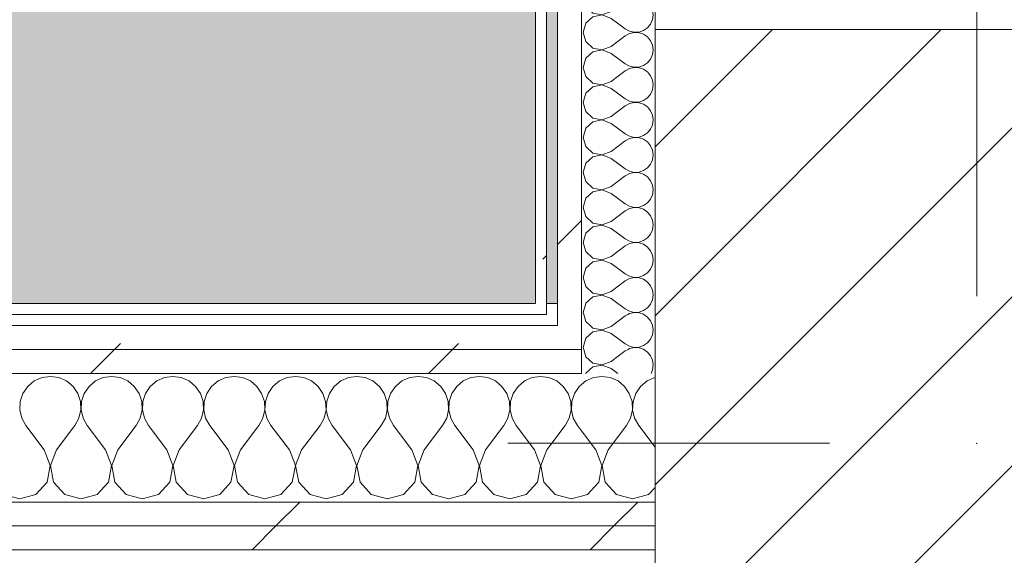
# Model space of a CAD drawing. Header units: millimetres. Extents: x -30280 to 19093, y -19284 to 4746.
# Tile 200 of 256: x 83 to 619, y -17075 to -16784. Entities that reach past the tile are written whole.
import ezdxf

# ---------------------------------------------------------------- set-up
doc = ezdxf.new("R2010")
doc.units = ezdxf.units.MM
doc.header["$MEASUREMENT"] = 0
doc.linetypes.add('Wipeout_Contour', pattern=[1000, 0, -1000])
for name, color, linetype in [('10_ESTR_Pilars', 7, 'Continuous'), ('Nuevo_07_CR_Cel Ras pladur', 7, 'Continuous'), ('Nuevo_08_E_Envans secs', 7, 'Continuous')]:
    doc.layers.add(name, color=color, linetype=linetype)
for name, color, linetype, lineweight in [('10_ESTR_Pilars_Pluma_Nº__20', 1, 'Continuous', 5), ('10_ESTR_Pilars_Pluma_Nº__28', 7, 'Continuous', 20), ('10_ESTR_Pilars_Pluma_Nº__42', 8, 'Continuous', 25), ('Nuevo_08_E_Envans secs_Pluma_Nº__1', 7, 'Continuous', 5)]:
    doc.layers.add(name, color=color, linetype=linetype, lineweight=lineweight)
for name, color, linetype, lineweight, true_color in [('Nuevo_07_CR_Cel Ras pladur_Pluma_Nº__102', 7, 'Continuous', 5, 0xcccccc), ('Nuevo_08_E_Envans secs_Pluma_Nº__102', 7, 'Continuous', 5, 0xcccccc), ('Nuevo_08_E_Envans secs_Pluma_Nº__171', 171, 'Continuous', 13, 0xaaaaff), ('Nuevo_08_E_Envans secs_Pluma_Nº__177', 7, 'Continuous', 15, 0xf7e046)]:
    doc.layers.add(name, color=color, linetype=linetype, lineweight=lineweight, true_color=true_color)
pattern_1 = [(45, (0, 0), (-183.8478, 183.8478), [195, -65]), (45, (7e-14, 183.85), (-183.8478, 183.8478), [195, -65])]

# ---------------------------------------------------------------- blocks, each defined once
blk = doc.blocks.new('Forjado_1_1', base_point=(-28050.85, 1700.85))
at = {"layer": 'Nuevo_07_CR_Cel Ras pladur_Pluma_Nº__102', "linetype": 'Continuous', "lineweight": 0, "true_color": 0x333333}
h = blk.add_hatch(color=250, dxfattribs=at)
h.paths.add_polyline_path([(-28050.85, 1700.85), (-1702.11, 1700.85), (-1556.11, 1700.85), (-1556.11, -1703.98), (-1619.11, -1703.98), (-1619.11, -6940.7), (-1544.11, -6940.7), (-1544.11, -7505.7), (-1616.26, -7505.7), (-1616.05, -11923.98), (-1552.9, -11923.98), (-1552.9, -12503.98), (-2036.11, -12503.98), (-2036.11, -12340.7), (-6985.39, -12340.7), (-6985.39, -12549.28), (-7491.4, -12549.28), (-7491.4, -12393.7), (-10655.85, -12393.7), (-10657.1, -13685.07), (-1603.63, -13694.56), (-1609.23, -16937.98), (375.89, -16937.98), (375.89, -16738.98), (1128.89, -16738.98), (1128.89, -17066.98), (2622.91, -17066.98), (5778.89, -17066.98), (5778.89, -16738.98), (6378.89, -16738.98), (6378.89, -12488.98), (5778.89, -12488.98), (5763.89, -12069.98), (3832.9, -12069.98), (2768.91, -12069.98), (2768.91, -12619.14), (2622.91, -12619.14), (2622.91, -12069.98), (843.89, -12069.98), (843.89, -12503.98), (363.89, -12503.98), (363.89, -11923.98), (6641.89, -11923.98), (6627.87, -9203.97), (6003.89, -9207.42), (6010.89, -7490.7), (5790.89, -7490.7), (5790.89, -6940.7), (6010.89, -6940.7), (6010.89, -1710.7), (5770.89, -1710.7), (5770.89, 3861.73), (-28038.85, 3861.73)])
h.paths.add_polyline_path([(7.39, -9099.15), (-1192.61, -9099.15), (-1192.61, 1700.85), (7.39, 1700.85)], flags=0)
h.paths.add_polyline_path([(-1181.11, -11348.2), (-1181.11, -9848.2), (5718.89, -9848.2), (5718.89, -11348.2)], flags=0)
h.paths.add_polyline_path([(38, -16371.48), (-1162, -16371.48), (-1162, -12771.48), (38, -12771.48)], flags=0)
h.paths.add_polyline_path([(2309.36, -16371.48), (1109.36, -16371.48), (1109.36, -12771.48), (2309.36, -12771.48)], flags=0)
h.paths.add_polyline_path([(2226.83, -8799.15), (2226.83, 1400.85), (3726.83, 1400.85), (3726.83, -8799.15)], flags=0)
h.paths.add_polyline_path([(3832.9, -12471.48), (5032.9, -12471.48), (5032.9, -16671.48), (3832.9, -16671.48)], flags=0)
at = {"layer": 'Nuevo_07_CR_Cel Ras pladur_Pluma_Nº__102', "color": 254, "linetype": 'Continuous', "lineweight": 5, "true_color": 0xcccccc, "flags": 128}
blk.add_lwpolyline([(1128.89, -16738.98), (375.89, -16738.98), (375.89, -16937.98), (-1609.23, -16937.98), (-1603.63, -13694.56), (-10657.1, -13685.07), (-10655.85, -12393.7), (-7491.4, -12393.7), (-7491.4, -12549.28), (-6985.39, -12549.28), (-6985.39, -12340.7), (-2036.11, -12340.7), (-2036.11, -12503.98), (-1552.9, -12503.98), (-1552.9, -11923.98), (-1616.05, -11923.98), (-1616.26, -7505.7)], dxfattribs=at)
blk = doc.blocks.new('*X633')
at = {"layer": 'Nuevo_08_E_Envans secs_Pluma_Nº__102', "color": 254, "linetype": 'Continuous', "lineweight": 5, "true_color": 0xcccccc}
for p, q in [((390.15, -16962.98), (391.27, -16966.91)), ((391.27, -16966.91), (395.11, -16970.42)), ((405.08, -16969.52), (412.7, -16963.81)), ((414.21, -16962.98), (412.7, -16963.81)), ((424.84, -16964.4), (422.77, -16962.98)), ((426.52, -16966.42), (424.84, -16964.4)), ((427.58, -16968.83), (426.52, -16966.42)), ((395.11, -16972.43), (391.27, -16975.95)), ((395.11, -16970.42), (400.22, -16971.39)), ((400.22, -16971.47), (395.11, -16972.43)), ((400.22, -16971.39), (405.08, -16969.52)), ((405.08, -16973.33), (400.22, -16971.47)), ((427.94, -16971.43), (427.58, -16968.83)), ((427.58, -16974.03), (427.94, -16971.43)), ((391.27, -16975.95), (391.26, -16975.98)), ((405.08, -16973.33), (408.6, -16975.98)), ((426.72, -16975.98), (427.58, -16974.03))]:
    blk.add_line(p, q, dxfattribs=at)
blk = doc.blocks.new('*X634')
at = {"layer": 'Nuevo_08_E_Envans secs_Pluma_Nº__102', "color": 254, "linetype": 'Continuous', "lineweight": 5, "true_color": 0xcccccc}
for p, q in [((393.58, -16949.98), (395.11, -16951.38)), ((395.11, -16951.38), (400.22, -16952.34)), ((400.22, -16952.34), (405.08, -16950.48)), ((405.08, -16950.48), (405.75, -16949.98)), ((427.94, -16952.38), (427.6, -16949.98)), ((395.11, -16953.39), (391.27, -16956.9)), ((400.22, -16952.42), (395.11, -16953.39)), ((405.08, -16954.29), (400.22, -16952.42)), ((405.08, -16954.29), (412.7, -16960)), ((426.52, -16957.39), (427.58, -16954.98)), ((427.58, -16954.98), (427.94, -16952.38)), ((391.27, -16956.9), (389.84, -16961.9)), ((389.84, -16961.9), (390.15, -16962.98)), ((412.7, -16960), (415, -16961.27)), ((415, -16961.27), (417.56, -16961.87)), ((417.56, -16961.94), (415, -16962.54)), ((417.56, -16961.87), (420.18, -16961.74)), ((420.18, -16962.07), (417.56, -16961.94)), ((420.18, -16961.74), (422.67, -16960.9)), ((422.67, -16962.91), (420.18, -16962.07)), ((422.67, -16960.9), (424.84, -16959.41)), ((424.84, -16959.41), (426.52, -16957.39)), ((415, -16962.54), (414.21, -16962.98)), ((422.77, -16962.98), (422.67, -16962.91))]:
    blk.add_line(p, q, dxfattribs=at)
blk = doc.blocks.new('*X635')
at = {"layer": 'Nuevo_08_E_Envans secs_Pluma_Nº__102', "color": 254, "linetype": 'Continuous', "lineweight": 5, "true_color": 0xcccccc}
for p, q in [((390.16, -16943.98), (391.27, -16947.86)), ((405.75, -16949.98), (412.7, -16944.76)), ((414.12, -16943.98), (412.7, -16944.76)), ((424.84, -16945.35), (422.84, -16943.98)), ((426.52, -16947.37), (424.84, -16945.35)), ((391.27, -16947.86), (393.58, -16949.98)), ((427.58, -16949.78), (426.52, -16947.37)), ((427.6, -16949.98), (427.58, -16949.78))]:
    blk.add_line(p, q, dxfattribs=at)
blk = doc.blocks.new('*X636')
at = {"layer": 'Nuevo_08_E_Envans secs_Pluma_Nº__102', "color": 254, "linetype": 'Continuous', "lineweight": 5, "true_color": 0xcccccc}
for p, q in [((391.23, -16937.98), (389.84, -16942.86)), ((408.73, -16937.98), (412.7, -16940.95)), ((422.67, -16941.85), (424.84, -16940.36)), ((424.84, -16940.36), (426.52, -16938.34)), ((426.52, -16938.34), (426.68, -16937.98)), ((389.84, -16942.86), (390.16, -16943.98)), ((412.7, -16940.95), (415, -16942.22)), ((415, -16943.49), (414.12, -16943.98)), ((415, -16942.22), (417.56, -16942.82)), ((417.56, -16942.9), (415, -16943.49)), ((417.56, -16942.82), (420.18, -16942.69)), ((420.18, -16943.02), (417.56, -16942.9)), ((420.18, -16942.69), (422.67, -16941.85)), ((422.67, -16943.86), (420.18, -16943.02)), ((422.84, -16943.98), (422.67, -16943.86))]:
    blk.add_line(p, q, dxfattribs=at)
blk = doc.blocks.new('*X638')
at = {"layer": 'Nuevo_08_E_Envans secs_Pluma_Nº__102', "color": 254, "linetype": 'Continuous', "lineweight": 5, "true_color": 0xcccccc}
for p, q in [((391.96, -16738.98), (395.11, -16741.85)), ((395.11, -16741.85), (400.22, -16742.82)), ((400.22, -16742.82), (405.08, -16740.95)), ((405.08, -16740.95), (407.72, -16738.98)), ((427.58, -16740.25), (427.01, -16738.98)), ((427.94, -16742.86), (427.58, -16740.25)), ((391.27, -16747.37), (389.84, -16752.38)), ((395.11, -16743.86), (391.27, -16747.37)), ((400.22, -16742.9), (395.11, -16743.86)), ((405.08, -16744.76), (400.22, -16742.9)), ((405.08, -16744.76), (412.7, -16750.48)), ((424.84, -16749.89), (426.52, -16747.86)), ((426.52, -16747.86), (427.58, -16745.46)), ((427.58, -16745.46), (427.94, -16742.86)), ((389.84, -16752.38), (391.27, -16757.39)), ((412.7, -16750.48), (415, -16751.75)), ((415, -16753.01), (412.7, -16754.29)), ((415, -16751.75), (417.56, -16752.34)), ((417.56, -16752.42), (415, -16753.01)), ((417.56, -16752.34), (420.18, -16752.22)), ((420.18, -16752.55), (417.56, -16752.42)), ((420.18, -16752.22), (422.67, -16751.38)), ((422.67, -16753.39), (420.18, -16752.55)), ((422.67, -16751.38), (424.84, -16749.89)), ((391.27, -16757.39), (395.11, -16760.9)), ((405.08, -16760), (412.7, -16754.29)), ((424.84, -16754.87), (422.67, -16753.39)), ((426.52, -16756.9), (424.84, -16754.87)), ((427.58, -16759.3), (426.52, -16756.9)), ((395.11, -16762.91), (391.27, -16766.42)), ((395.11, -16760.9), (400.22, -16761.87)), ((400.22, -16761.94), (395.11, -16762.91)), ((400.22, -16761.87), (405.08, -16760)), ((405.08, -16763.81), (400.22, -16761.94)), ((405.08, -16763.81), (412.7, -16769.52)), ((427.94, -16761.9), (427.58, -16759.3)), ((427.58, -16764.51), (427.94, -16761.9)), ((391.27, -16766.42), (389.84, -16771.43)), ((422.67, -16770.42), (424.84, -16768.94)), ((424.84, -16768.94), (426.52, -16766.91)), ((426.52, -16766.91), (427.58, -16764.51)), ((389.84, -16771.43), (391.27, -16776.44)), ((405.08, -16779.05), (412.7, -16773.33)), ((412.7, -16769.52), (415, -16770.8)), ((415, -16772.06), (412.7, -16773.33)), ((415, -16770.8), (417.56, -16771.39)), ((417.56, -16771.47), (415, -16772.06)), ((417.56, -16771.39), (420.18, -16771.26)), ((420.18, -16771.59), (417.56, -16771.47)), ((420.18, -16771.26), (422.67, -16770.42)), ((422.67, -16772.43), (420.18, -16771.59)), ((424.84, -16773.92), (422.67, -16772.43)), ((426.52, -16775.95), (424.84, -16773.92)), ((391.27, -16776.44), (395.11, -16779.95)), ((395.11, -16779.95), (400.22, -16780.91)), ((400.22, -16780.91), (405.08, -16779.05)), ((427.58, -16778.35), (426.52, -16775.95)), ((427.94, -16780.95), (427.58, -16778.35)), ((395.11, -16781.96), (391.27, -16785.47)), ((400.22, -16780.99), (395.11, -16781.96)), ((405.08, -16782.86), (400.22, -16780.99)), ((405.08, -16782.86), (412.7, -16788.57)), ((426.52, -16785.96), (427.58, -16783.55)), ((427.58, -16783.55), (427.94, -16780.95)), ((391.27, -16785.47), (389.84, -16790.48)), ((389.84, -16790.48), (391.27, -16795.48)), ((412.7, -16788.57), (415, -16789.84)), ((415, -16789.84), (417.56, -16790.44)), ((417.56, -16790.51), (415, -16791.11)), ((417.56, -16790.44), (420.18, -16790.31)), ((420.18, -16790.64), (417.56, -16790.51)), ((420.18, -16790.31), (422.67, -16789.47)), ((422.67, -16791.48), (420.18, -16790.64)), ((422.67, -16789.47), (424.84, -16787.98)), ((424.84, -16787.98), (426.52, -16785.96)), ((391.27, -16795.48), (395.11, -16798.99)), ((405.08, -16798.1), (412.7, -16792.38)), ((415, -16791.11), (412.7, -16792.38)), ((424.84, -16792.97), (422.67, -16791.48)), ((426.52, -16794.99), (424.84, -16792.97)), ((427.58, -16797.4), (426.52, -16794.99)), ((395.11, -16801.01), (391.27, -16804.52)), ((395.11, -16798.99), (400.22, -16799.96)), ((400.22, -16800.04), (395.11, -16801.01)), ((400.22, -16799.96), (405.08, -16798.1)), ((405.08, -16801.9), (400.22, -16800.04)), ((427.94, -16800), (427.58, -16797.4)), ((427.58, -16802.6), (427.94, -16800)), ((391.27, -16804.52), (389.84, -16809.52)), ((405.08, -16801.9), (412.7, -16807.62)), ((424.84, -16807.03), (426.52, -16805.01)), ((426.52, -16805.01), (427.58, -16802.6)), ((389.84, -16809.52), (391.27, -16814.53)), ((405.08, -16817.14), (412.7, -16811.43)), ((412.7, -16807.62), (415, -16808.89)), ((415, -16810.16), (412.7, -16811.43)), ((415, -16808.89), (417.56, -16809.49)), ((417.56, -16809.56), (415, -16810.16)), ((417.56, -16809.49), (420.18, -16809.36)), ((420.18, -16809.69), (417.56, -16809.56)), ((420.18, -16809.36), (422.67, -16808.52)), ((422.67, -16810.53), (420.18, -16809.69)), ((422.67, -16808.52), (424.84, -16807.03)), ((424.84, -16812.02), (422.67, -16810.53)), ((426.52, -16814.04), (424.84, -16812.02)), ((391.27, -16814.53), (395.11, -16818.04)), ((400.22, -16819.01), (405.08, -16817.14)), ((427.58, -16816.45), (426.52, -16814.04)), ((427.94, -16819.05), (427.58, -16816.45)), ((395.11, -16820.05), (391.27, -16823.56)), ((395.11, -16818.04), (400.22, -16819.01)), ((400.22, -16819.09), (395.11, -16820.05)), ((405.08, -16820.95), (400.22, -16819.09)), ((405.08, -16820.95), (412.7, -16826.67)), ((426.52, -16824.05), (427.58, -16821.65)), ((427.58, -16821.65), (427.94, -16819.05)), ((391.27, -16823.56), (389.84, -16828.57)), ((412.7, -16826.67), (415, -16827.94)), ((415, -16827.94), (417.56, -16828.53)), ((420.18, -16828.41), (422.67, -16827.57)), ((422.67, -16827.57), (424.84, -16826.08)), ((424.84, -16826.08), (426.52, -16824.05)), ((389.84, -16828.57), (391.27, -16833.58)), ((391.27, -16833.58), (395.11, -16837.09)), ((405.08, -16836.19), (412.7, -16830.48)), ((415, -16829.2), (412.7, -16830.48)), ((417.56, -16828.61), (415, -16829.2)), ((417.56, -16828.53), (420.18, -16828.41)), ((420.18, -16828.74), (417.56, -16828.61)), ((422.67, -16829.58), (420.18, -16828.74)), ((424.84, -16831.06), (422.67, -16829.58)), ((426.52, -16833.09), (424.84, -16831.06)), ((427.58, -16835.49), (426.52, -16833.09)), ((395.11, -16837.09), (400.22, -16838.06)), ((400.22, -16838.13), (395.11, -16839.1)), ((400.22, -16838.06), (405.08, -16836.19)), ((405.08, -16840), (400.22, -16838.13)), ((427.94, -16838.1), (427.58, -16835.49)), ((427.58, -16840.7), (427.94, -16838.1)), ((391.27, -16842.61), (389.84, -16847.62)), ((395.11, -16839.1), (391.27, -16842.61)), ((405.08, -16840), (412.7, -16845.71)), ((424.84, -16845.13), (426.52, -16843.1)), ((426.52, -16843.1), (427.58, -16840.7)), ((389.84, -16847.62), (391.27, -16852.63)), ((405.08, -16855.24), (412.7, -16849.52)), ((412.7, -16845.71), (415, -16846.99)), ((415, -16848.25), (412.7, -16849.52)), ((415, -16846.99), (417.56, -16847.58)), ((417.56, -16847.66), (415, -16848.25)), ((417.56, -16847.58), (420.18, -16847.45)), ((420.18, -16847.78), (417.56, -16847.66)), ((420.18, -16847.45), (422.67, -16846.61)), ((422.67, -16848.62), (420.18, -16847.78)), ((422.67, -16846.61), (424.84, -16845.13)), ((424.84, -16850.11), (422.67, -16848.62)), ((391.27, -16852.63), (395.11, -16856.14)), ((426.52, -16852.14), (424.84, -16850.11)), ((427.58, -16854.54), (426.52, -16852.14)), ((427.94, -16857.14), (427.58, -16854.54)), ((395.11, -16858.15), (391.27, -16861.66)), ((395.11, -16856.14), (400.22, -16857.1)), ((400.22, -16857.18), (395.11, -16858.15)), ((400.22, -16857.1), (405.08, -16855.24)), ((405.08, -16859.05), (400.22, -16857.18)), ((405.08, -16859.05), (412.7, -16864.76)), ((426.52, -16862.15), (427.58, -16859.75)), ((427.58, -16859.75), (427.94, -16857.14)), ((391.27, -16861.66), (389.84, -16866.67)), ((412.7, -16864.76), (415, -16866.03)), ((420.18, -16866.5), (422.67, -16865.66)), ((422.67, -16865.66), (424.84, -16864.17)), ((424.84, -16864.17), (426.52, -16862.15)), ((389.84, -16866.67), (391.27, -16871.67)), ((405.08, -16874.29), (412.7, -16868.57)), ((415, -16867.3), (412.7, -16868.57)), ((415, -16866.03), (417.56, -16866.63)), ((417.56, -16866.71), (415, -16867.3)), ((417.56, -16866.63), (420.18, -16866.5)), ((420.18, -16866.83), (417.56, -16866.71)), ((422.67, -16867.67), (420.18, -16866.83)), ((424.84, -16869.16), (422.67, -16867.67)), ((426.52, -16871.18), (424.84, -16869.16)), ((391.27, -16871.67), (395.11, -16875.19)), ((395.11, -16875.19), (400.22, -16876.15)), ((400.22, -16876.23), (395.11, -16877.2)), ((400.22, -16876.15), (405.08, -16874.29)), ((405.08, -16878.1), (400.22, -16876.23)), ((427.58, -16873.59), (426.52, -16871.18)), ((427.94, -16876.19), (427.58, -16873.59)), ((427.58, -16878.79), (427.94, -16876.19)), ((391.27, -16880.71), (389.84, -16885.71)), ((395.11, -16877.2), (391.27, -16880.71)), ((405.08, -16878.1), (412.7, -16883.81)), ((424.84, -16883.22), (426.52, -16881.2)), ((426.52, -16881.2), (427.58, -16878.79)), ((389.84, -16885.71), (391.27, -16890.72)), ((412.7, -16883.81), (415, -16885.08)), ((415, -16886.35), (412.7, -16887.62)), ((415, -16885.08), (417.56, -16885.68)), ((417.56, -16885.75), (415, -16886.35)), ((417.56, -16885.68), (420.18, -16885.55)), ((420.18, -16885.88), (417.56, -16885.75)), ((420.18, -16885.55), (422.67, -16884.71)), ((422.67, -16886.72), (420.18, -16885.88)), ((422.67, -16884.71), (424.84, -16883.22)), ((424.84, -16888.21), (422.67, -16886.72)), ((391.27, -16890.72), (395.11, -16894.23)), ((405.08, -16893.33), (412.7, -16887.62)), ((426.52, -16890.23), (424.84, -16888.21)), ((427.58, -16892.64), (426.52, -16890.23)), ((395.11, -16896.24), (391.27, -16899.75)), ((395.11, -16894.23), (400.22, -16895.2)), ((400.22, -16895.28), (395.11, -16896.24)), ((400.22, -16895.2), (405.08, -16893.33)), ((405.08, -16897.14), (400.22, -16895.28)), ((405.08, -16897.14), (412.7, -16902.86)), ((426.52, -16900.25), (427.58, -16897.84)), ((427.94, -16895.24), (427.58, -16892.64)), ((427.58, -16897.84), (427.94, -16895.24)), ((391.27, -16899.75), (389.84, -16904.76)), ((412.7, -16902.86), (415, -16904.13)), ((422.67, -16903.76), (424.84, -16902.27)), ((424.84, -16902.27), (426.52, -16900.25)), ((389.84, -16904.76), (391.27, -16909.77)), ((405.08, -16912.38), (412.7, -16906.67)), ((415, -16905.4), (412.7, -16906.67)), ((415, -16904.13), (417.56, -16904.72)), ((417.56, -16904.8), (415, -16905.4)), ((417.56, -16904.72), (420.18, -16904.6)), ((420.18, -16904.93), (417.56, -16904.8)), ((420.18, -16904.6), (422.67, -16903.76)), ((422.67, -16905.77), (420.18, -16904.93)), ((424.84, -16907.26), (422.67, -16905.77)), ((426.52, -16909.28), (424.84, -16907.26)), ((391.27, -16909.77), (395.11, -16913.28)), ((395.11, -16913.28), (400.22, -16914.25)), ((400.22, -16914.25), (405.08, -16912.38)), ((427.58, -16911.68), (426.52, -16909.28)), ((427.94, -16914.29), (427.58, -16911.68)), ((391.27, -16918.8), (389.84, -16923.81)), ((395.11, -16915.29), (391.27, -16918.8)), ((400.22, -16914.32), (395.11, -16915.29)), ((405.08, -16916.19), (400.22, -16914.32)), ((405.08, -16916.19), (412.7, -16921.9)), ((424.84, -16921.32), (426.52, -16919.29)), ((426.52, -16919.29), (427.58, -16916.89)), ((427.58, -16916.89), (427.94, -16914.29)), ((389.84, -16923.81), (391.27, -16928.82)), ((412.7, -16921.9), (415, -16923.18)), ((415, -16924.44), (412.7, -16925.71)), ((415, -16923.18), (417.56, -16923.77)), ((417.56, -16923.85), (415, -16924.44)), ((417.56, -16923.77), (420.18, -16923.64)), ((420.18, -16923.98), (417.56, -16923.85)), ((420.18, -16923.64), (422.67, -16922.8)), ((422.67, -16924.81), (420.18, -16923.98)), ((422.67, -16922.8), (424.84, -16921.32)), ((391.27, -16928.82), (395.11, -16932.33)), ((405.08, -16931.43), (412.7, -16925.71)), ((424.84, -16926.3), (422.67, -16924.81)), ((426.52, -16928.33), (424.84, -16926.3)), ((427.58, -16930.73), (426.52, -16928.33)), ((395.11, -16934.34), (391.27, -16937.85)), ((395.11, -16932.33), (400.22, -16933.29)), ((400.22, -16933.37), (395.11, -16934.34)), ((400.22, -16933.29), (405.08, -16931.43)), ((405.08, -16935.24), (400.22, -16933.37)), ((405.08, -16935.24), (408.73, -16937.98)), ((427.94, -16933.33), (427.58, -16930.73)), ((427.58, -16935.94), (427.94, -16933.33)), ((391.27, -16937.85), (391.23, -16937.98)), ((426.68, -16937.98), (427.58, -16935.94))]:
    blk.add_line(p, q, dxfattribs=at)
blk = doc.blocks.new('Muro_94_1', base_point=(363.89, -17083.98))
at = {"layer": 'Nuevo_08_E_Envans secs_Pluma_Nº__1', "color": 7, "linetype": 'Continuous', "lineweight": 5}
blk.add_line((388.89, -16962.98), (388.89, -16975.98), dxfattribs=at)
at = {"layer": 'Nuevo_08_E_Envans secs_Pluma_Nº__1', "color": 7, "linetype": 'Continuous', "lineweight": 5, "flags": 128}
blk.add_lwpolyline([(428.89, -16788.98), (428.89, -16738.98)], dxfattribs=at)
at = {"layer": 'Nuevo_08_E_Envans secs', "color": 7, "lineweight": 20}
for name in ['*X634', '*X633']:
    blk.add_blockref(name, (0, 0), dxfattribs=at)
at = {"color": 254, "linetype": 'Wipeout_Contour', "lineweight": 0, "ltscale": 67251.919771}
blk.add_wipeout([(363.89, -16937.98), (369.89, -16937.98), (369.89, -16679.98), (363.89, -16679.98)], dxfattribs=at).dxf.layer = 'Nuevo_08_E_Envans secs'
at = {"layer": 'Nuevo_08_E_Envans secs_Pluma_Nº__171', "linetype": 'Continuous', "lineweight": 13, "true_color": 0xaaaaff}
h = blk.add_hatch(dxfattribs=at)
h.set_pattern_fill('Panellat_HPL_0001', color=161, style=0, pattern_type=2)
h.set_pattern_definition(pattern_1)
h.paths.add_polyline_path([(363.89, -16937.98), (369.89, -16937.98), (369.89, -16679.98), (363.89, -16679.98)])
at = {"layer": 'Nuevo_08_E_Envans secs_Pluma_Nº__1', "color": 7, "linetype": 'Continuous', "lineweight": 5}
for p, q in [((369.89, -16685.98), (369.89, -16937.98)), ((369.89, -16937.98), (369.89, -16943.98))]:
    blk.add_line(p, q, dxfattribs=at)
at = {"layer": 'Nuevo_08_E_Envans secs_Pluma_Nº__1', "color": 7, "linetype": 'Continuous', "lineweight": 5, "flags": 128}
blk.add_lwpolyline([(363.89, -16673.98), (363.89, -16937.98)], dxfattribs=at)
at = {"color": 254, "linetype": 'Wipeout_Contour', "lineweight": 0, "ltscale": 67805.162657}
blk.add_wipeout([(388.89, -16943.98), (375.89, -16943.98), (375.89, -16949.98), (388.89, -16949.98)], dxfattribs=at).dxf.layer = 'Nuevo_08_E_Envans secs'
at = {"layer": 'Nuevo_08_E_Envans secs_Pluma_Nº__177', "linetype": 'Continuous', "lineweight": 15, "true_color": 0xf7e046}
h = blk.add_hatch(dxfattribs=at)
h.set_pattern_fill('Panellat_HPL_0001', color=53, style=0, pattern_type=2)
h.set_pattern_definition(pattern_1)
h.paths.add_polyline_path([(388.89, -16943.98), (375.89, -16943.98), (375.89, -16949.98), (388.89, -16949.98)])
at = {"layer": 'Nuevo_08_E_Envans secs_Pluma_Nº__1', "color": 7, "linetype": 'Continuous', "lineweight": 5}
blk.add_line((388.89, -16949.98), (388.89, -16962.98), dxfattribs=at)
at = {"layer": 'Nuevo_08_E_Envans secs', "color": 7, "lineweight": 20}
blk.add_blockref('*X635', (0, 0), dxfattribs=at)
at = {"color": 254, "linetype": 'Wipeout_Contour', "lineweight": 0, "ltscale": 67781.168768}
blk.add_wipeout([(388.89, -16937.98), (375.89, -16937.98), (375.89, -16943.98), (388.89, -16943.98)], dxfattribs=at).dxf.layer = 'Nuevo_08_E_Envans secs'
at = {"layer": 'Nuevo_08_E_Envans secs_Pluma_Nº__177', "linetype": 'Continuous', "lineweight": 15, "true_color": 0xf7e046}
h = blk.add_hatch(dxfattribs=at)
h.set_pattern_fill('Panellat_HPL_0001', color=53, style=0, pattern_type=2)
h.set_pattern_definition(pattern_1)
h.paths.add_polyline_path([(388.89, -16937.98), (375.89, -16937.98), (375.89, -16943.98), (388.89, -16943.98)])
at = {"layer": 'Nuevo_08_E_Envans secs_Pluma_Nº__1', "color": 7, "linetype": 'Continuous', "lineweight": 5}
for p, q in [((375.89, -16943.98), (375.89, -16949.98)), ((388.89, -16943.98), (388.89, -16949.98))]:
    blk.add_line(p, q, dxfattribs=at)
at = {"layer": 'Nuevo_08_E_Envans secs', "color": 7, "lineweight": 20}
blk.add_blockref('*X636', (0, 0), dxfattribs=at)
at = {"color": 254, "linetype": 'Wipeout_Contour', "lineweight": 0, "ltscale": 67291.295352}
blk.add_wipeout([(375.89, -16937.98), (388.89, -16937.98), (388.89, -16698.98), (375.89, -16698.98)], dxfattribs=at).dxf.layer = 'Nuevo_08_E_Envans secs'
at = {"layer": 'Nuevo_08_E_Envans secs_Pluma_Nº__177', "linetype": 'Continuous', "lineweight": 15, "true_color": 0xf7e046}
h = blk.add_hatch(dxfattribs=at)
h.set_pattern_fill('Panellat_HPL_0001', color=53, style=0, pattern_type=2)
h.set_pattern_definition(pattern_1)
h.paths.add_polyline_path([(375.89, -16937.98), (388.89, -16937.98), (388.89, -16698.98), (375.89, -16698.98)])
at = {"layer": 'Nuevo_08_E_Envans secs_Pluma_Nº__1', "color": 7, "linetype": 'Continuous', "lineweight": 5}
for p, q in [((375.89, -16698.98), (375.89, -16937.98)), ((388.89, -16738.98), (388.89, -16937.98)), ((375.89, -16937.98), (375.89, -16943.98)), ((388.89, -16937.98), (388.89, -16943.98))]:
    blk.add_line(p, q, dxfattribs=at)
at = {"layer": 'Nuevo_08_E_Envans secs', "color": 7, "lineweight": 20}
blk.add_blockref('*X638', (0, 0), dxfattribs=at)
blk = doc.blocks.new('*X770')
at = {"layer": 'Nuevo_08_E_Envans secs_Pluma_Nº__102', "color": 254, "linetype": 'Continuous', "lineweight": 5, "true_color": 0xcccccc}
for p, q in [((100, -16977.64), (95.45, -16978.28)), ((104.55, -16978.28), (100, -16977.64)), ((133.33, -16977.64), (128.78, -16978.28)), ((137.89, -16978.28), (133.33, -16977.64)), ((166.67, -16977.64), (162.11, -16978.28)), ((171.22, -16978.28), (166.67, -16977.64)), ((200, -16977.64), (195.45, -16978.28)), ((204.55, -16978.28), (200, -16977.64)), ((233.33, -16977.64), (228.78, -16978.28)), ((237.89, -16978.28), (233.33, -16977.64)), ((266.67, -16977.64), (262.11, -16978.28)), ((271.22, -16978.28), (266.67, -16977.64)), ((300, -16977.64), (295.45, -16978.28)), ((304.55, -16978.28), (300, -16977.64)), ((333.33, -16977.64), (328.78, -16978.28)), ((337.89, -16978.28), (333.33, -16977.64)), ((366.67, -16977.64), (362.11, -16978.28)), ((371.22, -16978.28), (366.67, -16977.64)), ((87.7, -16983.07), (85.09, -16986.86)), ((91.24, -16980.13), (87.7, -16983.07)), ((95.45, -16978.28), (91.24, -16980.13)), ((108.76, -16980.13), (104.55, -16978.28)), ((112.3, -16983.07), (108.76, -16980.13)), ((114.91, -16986.86), (112.3, -16983.07)), ((121.03, -16983.07), (118.43, -16986.86)), ((124.57, -16980.13), (121.03, -16983.07)), ((128.78, -16978.28), (124.57, -16980.13)), ((142.1, -16980.13), (137.89, -16978.28)), ((145.64, -16983.07), (142.1, -16980.13)), ((148.24, -16986.86), (145.64, -16983.07)), ((154.36, -16983.07), (151.76, -16986.86)), ((157.9, -16980.13), (154.36, -16983.07)), ((162.11, -16978.28), (157.9, -16980.13)), ((175.43, -16980.13), (171.22, -16978.28)), ((178.97, -16983.07), (175.43, -16980.13)), ((181.57, -16986.86), (178.97, -16983.07)), ((187.7, -16983.07), (185.09, -16986.86)), ((191.24, -16980.13), (187.7, -16983.07)), ((195.45, -16978.28), (191.24, -16980.13)), ((208.76, -16980.13), (204.55, -16978.28)), ((212.3, -16983.07), (208.76, -16980.13)), ((214.91, -16986.86), (212.3, -16983.07)), ((221.03, -16983.07), (218.43, -16986.86)), ((224.57, -16980.13), (221.03, -16983.07)), ((228.78, -16978.28), (224.57, -16980.13)), ((242.1, -16980.13), (237.89, -16978.28)), ((245.64, -16983.07), (242.1, -16980.13)), ((248.24, -16986.86), (245.64, -16983.07)), ((254.36, -16983.07), (251.76, -16986.86)), ((257.9, -16980.13), (254.36, -16983.07)), ((262.11, -16978.28), (257.9, -16980.13)), ((275.43, -16980.13), (271.22, -16978.28)), ((278.97, -16983.07), (275.43, -16980.13)), ((281.57, -16986.86), (278.97, -16983.07)), ((287.7, -16983.07), (285.09, -16986.86)), ((291.24, -16980.13), (287.7, -16983.07)), ((295.45, -16978.28), (291.24, -16980.13)), ((308.76, -16980.13), (304.55, -16978.28)), ((312.3, -16983.07), (308.76, -16980.13)), ((314.91, -16986.86), (312.3, -16983.07)), ((321.03, -16983.07), (318.43, -16986.86)), ((324.57, -16980.13), (321.03, -16983.07)), ((328.78, -16978.28), (324.57, -16980.13)), ((342.1, -16980.13), (337.89, -16978.28)), ((345.64, -16983.07), (342.1, -16980.13)), ((348.24, -16986.86), (345.64, -16983.07)), ((354.36, -16983.07), (351.76, -16986.86)), ((357.9, -16980.13), (354.36, -16983.07)), ((362.11, -16978.28), (357.9, -16980.13)), ((375.43, -16980.13), (371.22, -16978.28)), ((378.97, -16983.07), (375.43, -16980.13)), ((381.57, -16986.86), (378.97, -16983.07)), ((387.7, -16983.07), (385.09, -16986.86)), ((388.89, -16982.08), (387.7, -16983.07)), ((85.09, -16986.86), (83.62, -16991.21)), ((116.38, -16991.21), (114.91, -16986.86)), ((118.43, -16986.86), (116.96, -16991.21)), ((149.71, -16991.21), (148.24, -16986.86)), ((151.76, -16986.86), (150.29, -16991.21)), ((183.04, -16991.21), (181.57, -16986.86)), ((185.09, -16986.86), (183.62, -16991.21)), ((216.38, -16991.21), (214.91, -16986.86)), ((218.43, -16986.86), (216.96, -16991.21)), ((249.71, -16991.21), (248.24, -16986.86)), ((251.76, -16986.86), (250.29, -16991.21)), ((283.04, -16991.21), (281.57, -16986.86)), ((285.09, -16986.86), (283.62, -16991.21)), ((316.38, -16991.21), (314.91, -16986.86)), ((318.43, -16986.86), (316.96, -16991.21)), ((349.71, -16991.21), (348.24, -16986.86)), ((351.76, -16986.86), (350.29, -16991.21)), ((383.04, -16991.21), (381.57, -16986.86)), ((385.09, -16986.86), (383.62, -16991.21)), ((83.62, -16991.21), (83.4, -16995.81)), ((116.6, -16995.81), (116.38, -16991.21)), ((116.96, -16991.21), (116.73, -16995.81)), ((149.93, -16995.81), (149.71, -16991.21)), ((150.29, -16991.21), (150.07, -16995.81)), ((183.27, -16995.81), (183.04, -16991.21)), ((183.62, -16991.21), (183.4, -16995.81)), ((216.6, -16995.81), (216.38, -16991.21)), ((216.96, -16991.21), (216.73, -16995.81)), ((249.93, -16995.81), (249.71, -16991.21)), ((250.29, -16991.21), (250.07, -16995.81)), ((283.27, -16995.81), (283.04, -16991.21)), ((283.62, -16991.21), (283.4, -16995.81)), ((316.6, -16995.81), (316.38, -16991.21)), ((316.96, -16991.21), (316.73, -16995.81)), ((349.93, -16995.81), (349.71, -16991.21)), ((350.29, -16991.21), (350.07, -16995.81)), ((383.27, -16995.81), (383.04, -16991.21)), ((383.62, -16991.21), (383.4, -16995.81)), ((83.4, -16995.81), (84.44, -17000.28)), ((115.56, -17000.28), (116.6, -16995.81)), ((116.73, -16995.81), (117.77, -17000.28)), ((148.89, -17000.28), (149.93, -16995.81)), ((150.07, -16995.81), (151.11, -17000.28)), ((182.23, -17000.28), (183.27, -16995.81)), ((183.4, -16995.81), (184.44, -17000.28)), ((215.56, -17000.28), (216.6, -16995.81)), ((216.73, -16995.81), (217.77, -17000.28)), ((248.89, -17000.28), (249.93, -16995.81)), ((250.07, -16995.81), (251.11, -17000.28)), ((282.23, -17000.28), (283.27, -16995.81)), ((283.4, -16995.81), (284.44, -17000.28)), ((315.56, -17000.28), (316.6, -16995.81)), ((316.73, -16995.81), (317.77, -17000.28)), ((348.89, -17000.28), (349.93, -16995.81)), ((350.07, -16995.81), (351.11, -17000.28)), ((382.23, -17000.28), (383.27, -16995.81)), ((383.4, -16995.81), (384.44, -17000.28)), ((84.44, -17000.28), (86.67, -17004.31)), ((96.67, -17017.64), (86.67, -17004.31)), ((103.33, -17017.64), (113.33, -17004.31)), ((113.33, -17004.31), (115.56, -17000.28)), ((117.77, -17000.28), (120, -17004.31)), ((130, -17017.64), (120, -17004.31)), ((136.67, -17017.64), (146.67, -17004.31)), ((146.67, -17004.31), (148.89, -17000.28)), ((151.11, -17000.28), (153.33, -17004.31)), ((163.33, -17017.64), (153.33, -17004.31)), ((170, -17017.64), (180, -17004.31)), ((180, -17004.31), (182.23, -17000.28)), ((184.44, -17000.28), (186.67, -17004.31)), ((196.67, -17017.64), (186.67, -17004.31)), ((203.33, -17017.64), (213.33, -17004.31)), ((213.33, -17004.31), (215.56, -17000.28)), ((217.77, -17000.28), (220, -17004.31)), ((230, -17017.64), (220, -17004.31)), ((236.67, -17017.64), (246.67, -17004.31)), ((246.67, -17004.31), (248.89, -17000.28)), ((251.11, -17000.28), (253.33, -17004.31)), ((263.33, -17017.64), (253.33, -17004.31)), ((270, -17017.64), (280, -17004.31)), ((280, -17004.31), (282.23, -17000.28)), ((284.44, -17000.28), (286.67, -17004.31)), ((296.67, -17017.64), (286.67, -17004.31)), ((303.33, -17017.64), (313.33, -17004.31)), ((313.33, -17004.31), (315.56, -17000.28)), ((317.77, -17000.28), (320, -17004.31)), ((330, -17017.64), (320, -17004.31)), ((336.67, -17017.64), (346.67, -17004.31)), ((346.67, -17004.31), (348.89, -17000.28)), ((351.11, -17000.28), (353.33, -17004.31)), ((363.33, -17017.64), (353.33, -17004.31)), ((370, -17017.64), (380, -17004.31)), ((380, -17004.31), (382.23, -17000.28)), ((384.44, -17000.28), (386.67, -17004.31)), ((388.89, -17007.27), (386.67, -17004.31)), ((99.93, -17026.15), (96.67, -17017.64)), ((103.33, -17017.64), (100.07, -17026.15)), ((133.27, -17026.15), (130, -17017.64)), ((136.67, -17017.64), (133.4, -17026.15)), ((166.6, -17026.15), (163.33, -17017.64)), ((170, -17017.64), (166.73, -17026.15)), ((199.93, -17026.15), (196.67, -17017.64)), ((203.33, -17017.64), (200.07, -17026.15)), ((233.27, -17026.15), (230, -17017.64)), ((236.67, -17017.64), (233.4, -17026.15)), ((266.6, -17026.15), (263.33, -17017.64)), ((270, -17017.64), (266.73, -17026.15)), ((299.93, -17026.15), (296.67, -17017.64)), ((303.33, -17017.64), (300.07, -17026.15)), ((333.27, -17026.15), (330, -17017.64)), ((336.67, -17017.64), (333.4, -17026.15)), ((366.6, -17026.15), (363.33, -17017.64)), ((370, -17017.64), (366.73, -17026.15)), ((98.24, -17035.1), (99.93, -17026.15)), ((100.07, -17026.15), (101.76, -17035.1)), ((131.57, -17035.1), (133.27, -17026.15)), ((133.4, -17026.15), (135.09, -17035.1)), ((164.91, -17035.1), (166.6, -17026.15)), ((166.73, -17026.15), (168.43, -17035.1)), ((198.24, -17035.1), (199.93, -17026.15)), ((200.07, -17026.15), (201.76, -17035.1)), ((231.57, -17035.1), (233.27, -17026.15)), ((233.4, -17026.15), (235.09, -17035.1)), ((264.91, -17035.1), (266.6, -17026.15)), ((266.73, -17026.15), (268.43, -17035.1)), ((298.24, -17035.1), (299.93, -17026.15)), ((300.07, -17026.15), (301.76, -17035.1)), ((331.57, -17035.1), (333.27, -17026.15)), ((333.4, -17026.15), (335.09, -17035.1)), ((364.91, -17035.1), (366.6, -17026.15)), ((366.73, -17026.15), (368.43, -17035.1)), ((92.1, -17041.82), (98.24, -17035.1)), ((101.76, -17035.1), (107.9, -17041.82)), ((125.43, -17041.82), (131.57, -17035.1)), ((135.09, -17035.1), (141.24, -17041.82)), ((158.76, -17041.82), (164.91, -17035.1)), ((168.43, -17035.1), (174.57, -17041.82)), ((192.1, -17041.82), (198.24, -17035.1)), ((201.76, -17035.1), (207.9, -17041.82)), ((225.43, -17041.82), (231.57, -17035.1)), ((235.09, -17035.1), (241.24, -17041.82)), ((258.76, -17041.82), (264.91, -17035.1)), ((268.43, -17035.1), (274.57, -17041.82)), ((292.1, -17041.82), (298.24, -17035.1)), ((301.76, -17035.1), (307.9, -17041.82)), ((325.43, -17041.82), (331.57, -17035.1)), ((335.09, -17035.1), (341.24, -17041.82)), ((358.76, -17041.82), (364.91, -17035.1)), ((368.43, -17035.1), (374.57, -17041.82)), ((74.57, -17041.82), (83.33, -17044.31)), ((83.33, -17044.31), (92.1, -17041.82)), ((107.9, -17041.82), (116.67, -17044.31)), ((116.67, -17044.31), (125.43, -17041.82)), ((141.24, -17041.82), (150, -17044.31)), ((150, -17044.31), (158.76, -17041.82)), ((174.57, -17041.82), (183.33, -17044.31)), ((183.33, -17044.31), (192.1, -17041.82)), ((207.9, -17041.82), (216.67, -17044.31)), ((216.67, -17044.31), (225.43, -17041.82)), ((241.24, -17041.82), (250, -17044.31)), ((250, -17044.31), (258.76, -17041.82)), ((274.57, -17041.82), (283.33, -17044.31)), ((283.33, -17044.31), (292.1, -17041.82)), ((307.9, -17041.82), (316.67, -17044.31)), ((316.67, -17044.31), (325.43, -17041.82)), ((341.24, -17041.82), (350, -17044.31)), ((350, -17044.31), (358.76, -17041.82)), ((374.57, -17041.82), (383.33, -17044.31)), ((383.33, -17044.31), (388.89, -17042.73))]:
    blk.add_line(p, q, dxfattribs=at)
blk = doc.blocks.new('*X771')
at = {"layer": 'Nuevo_08_E_Envans secs_Pluma_Nº__102', "color": 254, "linetype": 'Continuous', "lineweight": 5, "true_color": 0xcccccc}
for p, q in [((400, -16977.64), (395.45, -16978.28)), ((404.55, -16978.28), (400, -16977.64)), ((391.24, -16980.13), (388.89, -16982.08)), ((395.45, -16978.28), (391.24, -16980.13)), ((408.76, -16980.13), (404.55, -16978.28)), ((412.3, -16983.07), (408.76, -16980.13)), ((414.91, -16986.86), (412.3, -16983.07)), ((421.03, -16983.07), (418.43, -16986.86)), ((424.57, -16980.13), (421.03, -16983.07)), ((428.78, -16978.28), (424.57, -16980.13)), ((428.89, -16978.26), (428.78, -16978.28)), ((416.38, -16991.21), (414.91, -16986.86)), ((418.43, -16986.86), (416.96, -16991.21)), ((416.6, -16995.81), (416.38, -16991.21)), ((416.96, -16991.21), (416.73, -16995.81)), ((415.56, -17000.28), (416.6, -16995.81)), ((416.73, -16995.81), (417.77, -17000.28)), ((403.33, -17017.64), (413.33, -17004.31)), ((413.33, -17004.31), (415.56, -17000.28)), ((417.77, -17000.28), (420, -17004.31)), ((428.89, -17016.16), (420, -17004.31)), ((396.67, -17017.64), (388.89, -17007.27)), ((399.93, -17026.15), (396.67, -17017.64)), ((403.33, -17017.64), (400.07, -17026.15)), ((398.24, -17035.1), (399.93, -17026.15)), ((400.07, -17026.15), (401.76, -17035.1)), ((392.1, -17041.82), (398.24, -17035.1)), ((401.76, -17035.1), (407.9, -17041.82)), ((388.89, -17042.73), (392.1, -17041.82)), ((407.9, -17041.82), (416.67, -17044.31)), ((416.67, -17044.31), (425.43, -17041.82)), ((425.43, -17041.82), (428.89, -17038.03))]:
    blk.add_line(p, q, dxfattribs=at)
blk = doc.blocks.new('Muro_124_1', base_point=(-1743.33, -17083.98))
at = {"color": 254, "linetype": 'Wipeout_Contour', "lineweight": 0, "ltscale": 67914.204111}
blk.add_wipeout([(363.89, -16937.98), (-1555.31, -16937.98), (-1555.31, -16943.98), (363.89, -16943.98)], dxfattribs=at).dxf.layer = 'Nuevo_08_E_Envans secs'
at = {"color": 254, "linetype": 'Wipeout_Contour', "lineweight": 0, "ltscale": 68450.303392}
blk.add_wipeout([(-1743.33, -17071.98), (428.89, -17071.98), (428.89, -17058.98), (-1743.33, -17058.98)], dxfattribs=at).dxf.layer = 'Nuevo_08_E_Envans secs'
at = {"layer": 'Nuevo_08_E_Envans secs_Pluma_Nº__171', "linetype": 'Continuous', "lineweight": 13, "true_color": 0xaaaaff}
h = blk.add_hatch(dxfattribs=at)
h.set_pattern_fill('Panellat_HPL_0001', color=161, style=0, pattern_type=2)
h.set_pattern_definition(pattern_1)
h.paths.add_polyline_path([(363.89, -16937.98), (-1555.31, -16937.98), (-1555.31, -16943.98), (363.89, -16943.98)])
at = {"layer": 'Nuevo_08_E_Envans secs_Pluma_Nº__177', "linetype": 'Continuous', "lineweight": 15, "true_color": 0xf7e046}
h = blk.add_hatch(dxfattribs=at)
h.set_pattern_fill('Panellat_HPL_0001', color=53, style=0, pattern_type=2)
h.set_pattern_definition(pattern_1)
h.paths.add_polyline_path([(-1743.33, -17071.98), (428.89, -17071.98), (428.89, -17058.98), (-1743.33, -17058.98)])
at = {"layer": 'Nuevo_08_E_Envans secs_Pluma_Nº__1', "color": 7, "linetype": 'Continuous', "lineweight": 5}
blk.add_line((-1743.33, -17071.98), (428.89, -17071.98), dxfattribs=at)
at = {"color": 254, "linetype": 'Wipeout_Contour', "lineweight": 0, "ltscale": 67779.794072}
blk.add_wipeout([(369.89, -16937.98), (363.89, -16937.98), (363.89, -16943.98), (369.89, -16943.98)], dxfattribs=at).dxf.layer = 'Nuevo_08_E_Envans secs'
at = {"color": 254, "linetype": 'Wipeout_Contour', "lineweight": 0, "ltscale": 68398.446312}
blk.add_wipeout([(-1743.33, -17058.98), (428.89, -17058.98), (428.89, -17045.98), (-1743.33, -17045.98)], dxfattribs=at).dxf.layer = 'Nuevo_08_E_Envans secs'
at = {"layer": 'Nuevo_08_E_Envans secs_Pluma_Nº__171', "linetype": 'Continuous', "lineweight": 13, "true_color": 0xaaaaff}
h = blk.add_hatch(dxfattribs=at)
h.set_pattern_fill('Panellat_HPL_0001', color=161, style=0, pattern_type=2)
h.set_pattern_definition(pattern_1)
h.paths.add_polyline_path([(369.89, -16937.98), (363.89, -16937.98), (363.89, -16943.98), (369.89, -16943.98)])
at = {"layer": 'Nuevo_08_E_Envans secs_Pluma_Nº__177', "linetype": 'Continuous', "lineweight": 15, "true_color": 0xf7e046}
h = blk.add_hatch(dxfattribs=at)
h.set_pattern_fill('Panellat_HPL_0001', color=53, style=0, pattern_type=2)
h.set_pattern_definition(pattern_1)
h.paths.add_polyline_path([(-1743.33, -17058.98), (428.89, -17058.98), (428.89, -17045.98), (-1743.33, -17045.98)])
at = {"layer": 'Nuevo_08_E_Envans secs_Pluma_Nº__1', "color": 7, "linetype": 'Continuous', "lineweight": 5}
for p, q in [((369.89, -16937.98), (369.89, -16943.98)), ((-1555.31, -16943.98), (363.89, -16943.98)), ((363.89, -16943.98), (369.89, -16943.98)), ((-1593.39, -17045.98), (388.89, -17045.98)), ((388.89, -17045.98), (428.89, -17045.98)), ((-1743.33, -17058.98), (428.89, -17058.98))]:
    blk.add_line(p, q, dxfattribs=at)
at = {"layer": 'Nuevo_08_E_Envans secs_Pluma_Nº__1', "color": 7, "linetype": 'Continuous', "lineweight": 5, "flags": 128}
blk.add_lwpolyline([(363.89, -16937.98), (-1555.31, -16937.98)], dxfattribs=at)
at = {"layer": 'Nuevo_08_E_Envans secs', "color": 7, "lineweight": 20}
for name in ['*X770', '*X771']:
    blk.add_blockref(name, (0, 0), dxfattribs=at)
at = {"color": 254, "linetype": 'Wipeout_Contour', "lineweight": 0, "ltscale": 68033.665155}
blk.add_wipeout([(388.89, -16962.98), (-1580.32, -16962.98), (-1580.33, -16975.98), (388.89, -16975.98)], dxfattribs=at).dxf.layer = 'Nuevo_08_E_Envans secs'
at = {"layer": 'Nuevo_08_E_Envans secs_Pluma_Nº__177', "linetype": 'Continuous', "lineweight": 15, "true_color": 0xf7e046}
h = blk.add_hatch(dxfattribs=at)
h.set_pattern_fill('Panellat_HPL_0001', color=53, style=0, pattern_type=2)
h.set_pattern_definition(pattern_1)
h.paths.add_polyline_path([(388.89, -16962.98), (-1580.32, -16962.98), (-1580.33, -16975.98), (388.89, -16975.98)])
at = {"layer": 'Nuevo_08_E_Envans secs_Pluma_Nº__1', "color": 7, "linetype": 'Continuous', "lineweight": 5}
blk.add_line((-1580.33, -16975.98), (388.89, -16975.98), dxfattribs=at)
at = {"color": 254, "linetype": 'Wipeout_Contour', "lineweight": 0, "ltscale": 67978.793297}
blk.add_wipeout([(375.89, -16949.98), (-1567.31, -16949.98), (-1567.32, -16962.98), (375.89, -16962.98)], dxfattribs=at).dxf.layer = 'Nuevo_08_E_Envans secs'
at = {"layer": 'Nuevo_08_E_Envans secs_Pluma_Nº__177', "linetype": 'Continuous', "lineweight": 15, "true_color": 0xf7e046}
h = blk.add_hatch(dxfattribs=at)
h.set_pattern_fill('Panellat_HPL_0001', color=53, style=0, pattern_type=2)
h.set_pattern_definition(pattern_1)
h.paths.add_polyline_path([(375.89, -16949.98), (-1567.31, -16949.98), (-1567.32, -16962.98), (375.89, -16962.98)])
at = {"layer": 'Nuevo_08_E_Envans secs_Pluma_Nº__1', "color": 7, "linetype": 'Continuous', "lineweight": 5}
blk.add_line((-1561.31, -16949.98), (369.89, -16949.98), dxfattribs=at)
at = {"color": 254, "linetype": 'Wipeout_Contour', "lineweight": 0, "ltscale": 67843.153001}
blk.add_wipeout([(388.89, -16949.98), (375.89, -16949.98), (375.89, -16962.98), (388.89, -16962.98)], dxfattribs=at).dxf.layer = 'Nuevo_08_E_Envans secs'
at = {"layer": 'Nuevo_08_E_Envans secs_Pluma_Nº__177', "linetype": 'Continuous', "lineweight": 15, "true_color": 0xf7e046}
h = blk.add_hatch(dxfattribs=at)
h.set_pattern_fill('Panellat_HPL_0001', color=53, style=0, pattern_type=2)
h.set_pattern_definition(pattern_1)
h.paths.add_polyline_path([(388.89, -16949.98), (375.89, -16949.98), (375.89, -16962.98), (388.89, -16962.98)])
at = {"layer": 'Nuevo_08_E_Envans secs_Pluma_Nº__1', "color": 7, "linetype": 'Continuous', "lineweight": 5}
for p, q in [((375.89, -16943.98), (375.89, -16949.98)), ((369.89, -16949.98), (375.89, -16949.98)), ((388.89, -16949.98), (388.89, -16962.98)), ((-1567.32, -16962.98), (375.89, -16962.98)), ((375.89, -16962.98), (388.89, -16962.98)), ((388.89, -16962.98), (388.89, -16975.98))]:
    blk.add_line(p, q, dxfattribs=at)
blk = doc.blocks.new('Pilar_26_1', base_point=(603.89, -17013.98))
at = {"color": 254, "linetype": 'Wipeout_Contour', "lineweight": 0, "ltscale": 68102.360843}
blk.add_wipeout([(428.89, -17238.98), (778.89, -17238.98), (778.89, -16788.98), (428.89, -16788.98)], dxfattribs=at).dxf.layer = '10_ESTR_Pilars'
at = {"layer": '10_ESTR_Pilars_Pluma_Nº__42', "linetype": 'Continuous', "lineweight": 25}
h = blk.add_hatch(dxfattribs=at)
h.set_pattern_fill('00_GCT_trama_45º_e1_400__05', color=8, style=0, pattern_type=2)
h.set_pattern_definition([(45, (0, 0), (-45.96194, 45.96194), [])])
h.paths.add_polyline_path([(428.89, -17238.98), (778.89, -17238.98), (778.89, -16788.98), (428.89, -16788.98)])
at = {"layer": '10_ESTR_Pilars_Pluma_Nº__20', "color": 1, "linetype": 'Continuous', "lineweight": 5}
for p, q in [((603.89, -16933.98), (603.89, -16708.98)), ((523.89, -17013.98), (348.89, -17013.98))]:
    blk.add_line(p, q, dxfattribs=at)
blk.add_point((603.89, -17013.98), dxfattribs=at)
at = {"layer": '10_ESTR_Pilars_Pluma_Nº__28', "color": 7, "linetype": 'Continuous', "lineweight": 20, "flags": 128}
blk.add_lwpolyline([(428.89, -17238.98), (778.89, -17238.98), (778.89, -16788.98), (428.89, -16788.98)], close=True, dxfattribs=at)

msp = doc.modelspace()

# ---------------------------------------------------------------- block references
at = {"layer": 'Nuevo_07_CR_Cel Ras pladur', "color": 254, "linetype": 'Continuous', "lineweight": 5, "true_color": 0xcccccc}
msp.add_blockref('Forjado_1_1', (-28050.85, 1700.85), dxfattribs=at)

# ---------------------------------------------------------------- next in the draw order: block references
at = {"layer": 'Nuevo_08_E_Envans secs', "color": 7, "lineweight": 20}
msp.add_blockref('Muro_94_1', (363.89, -17083.98), dxfattribs=at)

# ---------------------------------------------------------------- next in the draw order: block references
msp.add_blockref('Muro_124_1', (-1743.33, -17083.98), dxfattribs=at)

# ---------------------------------------------------------------- next in the draw order: block references
at = {"layer": '10_ESTR_Pilars', "color": 7, "lineweight": 20}
msp.add_blockref('Pilar_26_1', (603.89, -17013.98), dxfattribs=at)

doc.saveas('drawing.dxf')
